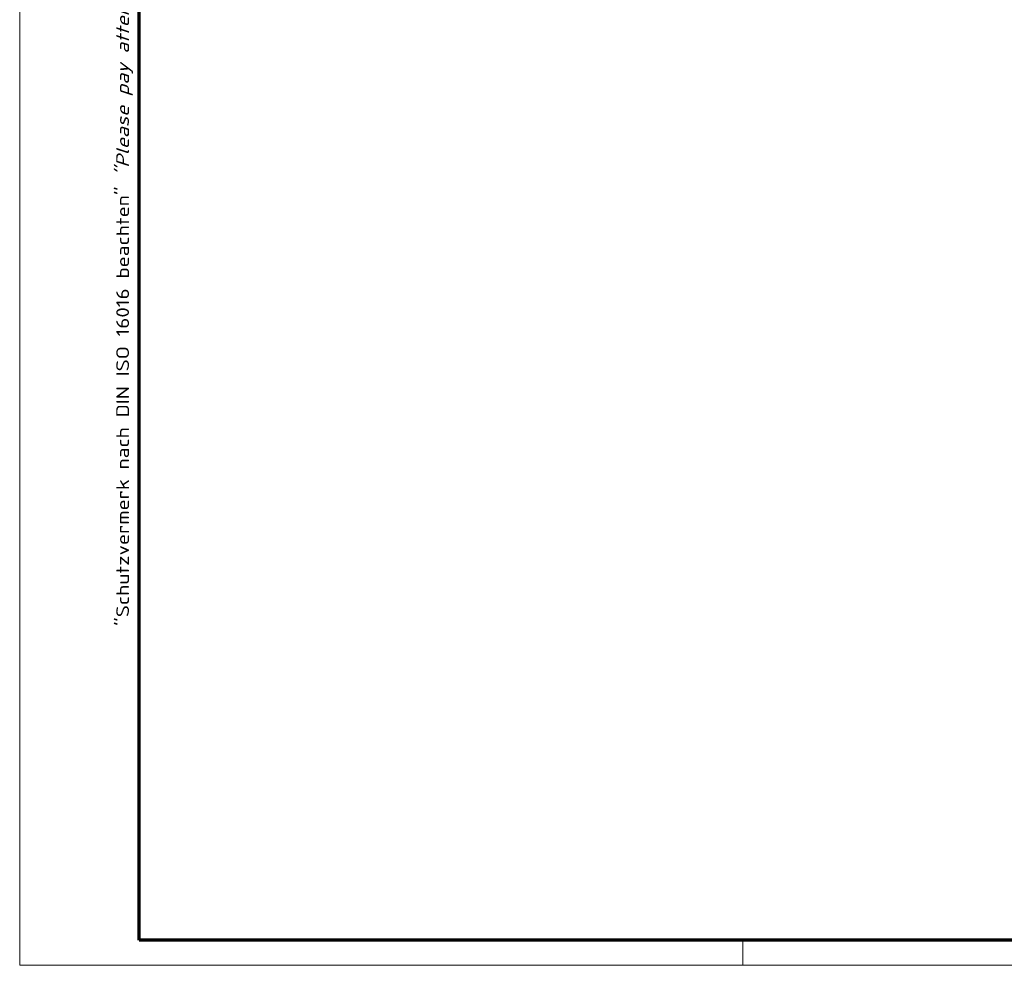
# Model space of a CAD drawing. Header units: millimetres. Extents: x 1 to 593, y 1 to 419.
# Tile 1 of 6: x 1 to 158, y 1 to 151. Entities that reach past the tile are written whole.
import ezdxf

# ---------------------------------------------------------------- set-up
doc = ezdxf.new("R2010")
doc.units = ezdxf.units.MM
doc.layers.get('0').update_dxf_attribs({"lineweight": 25})
doc.layers.add('Rahmen (ISO)', color=7, linetype='Continuous', lineweight=70)
doc.styles.add('Notiztext (DIN)', font='isocpeur.ttf', dxfattribs={"width": 1.1})

# ---------------------------------------------------------------- blocks, each defined once
blk = doc.blocks.new('Ränder Bopla-A2-Rahmen')
at = {"layer": 'Rahmen (ISO)', "color": 1, "lineweight": 18}
for p, q in [((1, 419), (1, 1)), ((116, 5), (116, 1)), ((1, 1), (593, 1))]:
    blk.add_line(p, q, dxfattribs=at)
at = {"layer": 'Rahmen (ISO)', "color": 91, "lineweight": 70}
for p, q in [((20, 5), (20, 415)), ((589, 5), (20, 5))]:
    blk.add_line(p, q, dxfattribs=at)
at = {"layer": 'Rahmen (ISO)', "color": 1, "insert": (19, 55), "char_height": 2.03, "width": 162.684, "attachment_point": 7, "rotation": 90, "style": 'Notiztext (DIN)'}
blk.add_mtext('\\fISOCPEUR|b0|i0;\\W1.20;\\H2.0300;"Schutzvermerk nach DIN ISO 16016 beachten" \\fISOCPEUR|b0|i1;\\W1.20;\\H2.0300;"Please pay attention to copyright note DIN ISO 16016"', dxfattribs=at)

msp = doc.modelspace()

# ---------------------------------------------------------------- block references
msp.add_blockref('Ränder Bopla-A2-Rahmen', (0, 0))

doc.saveas('drawing.dxf')
